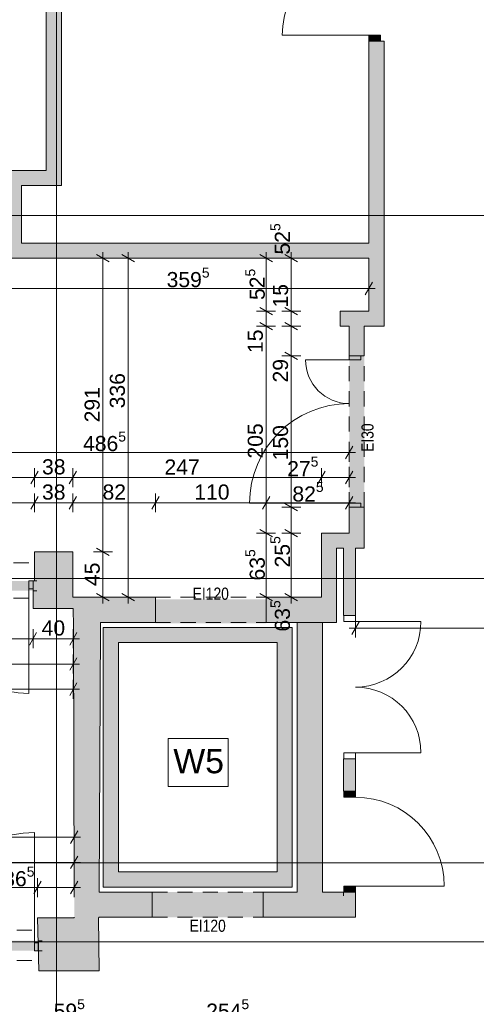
# Paper-space layout 'A-07 INWENTARYZACJA - PIĘTRO 4' of a CAD drawing. Header units: millimetres. Extents: x 0 to 500, y 0 to 350.
# Tile 3 of 13: x 179 to 224, y 122 to 219. Entities that reach past the tile are written whole.
import ezdxf
from ezdxf.xclip import XClip

# ---------------------------------------------------------------- set-up
doc = ezdxf.new("R2010")
doc.units = ezdxf.units.MM
doc.header["$MEASUREMENT"] = 0
doc.header["$XCLIPFRAME"] = 0
for name, pattern in [('ACAD_ISO03W100', [300, 120, -180]), ('DASHDOTX2', [1000, 500, -250, 0, -250]), ('Przer. długie kreski', [2.5, 1.5, -1]), ('PRZERYWANA_DU_A', [550, 350, -200])]:
    doc.linetypes.add(name, pattern=pattern)
for name, color, linetype, lineweight in [('A_linie przekroju_Nr_pióra__1', 7, 'Continuous', 20), ('A_opis pomieszczeń_Nr_pióra__1', 7, 'Continuous', 20), ('A_winda_Nr_pióra__1', 7, 'Continuous', 20), ('A_wymiary_Nr_pióra__1', 7, 'Continuous', 20), ('A_wymiary_Nr_pióra__2', 8, 'Continuous', 13), ('A_ściany_Nr_pióra__1', 7, 'Continuous', 20), ('Drzwi Archicad_Nr_pióra__1', 7, 'Continuous', 20)]:
    doc.layers.add(name, color=color, linetype=linetype, lineweight=lineweight)
for name, color, linetype, lineweight, true_color in [('A_osie_Nr_pióra__16', 7, 'Continuous', 5, 0x0f0f0f), ('A_ppoż_Nr_pióra__8', 7, 'Continuous', 13, 0x4c4c4c), ('A_ściany_Nr_pióra__10', 7, 'Continuous', 13, 0x4b4b4b)]:
    doc.layers.add(name, color=color, linetype=linetype, lineweight=lineweight, true_color=true_color)
for name, color, linetype in [('A_podrys', 7, 'Continuous'), ('A_ppoż', 7, 'Continuous'), ('A_winda', 7, 'Continuous'), ('A_ściany', 7, 'Continuous'), ('Drzwi Archicad', 7, 'Continuous')]:
    doc.layers.add(name, color=color, linetype=linetype)
doc.styles.add('STYL_AUTOMATYCZNY_1', font='arial.ttf')
doc.styles.add('STYL_AUTOMATYCZNY_2', font='ARIALN.TTF')
doc.styles.add('STYL_AUTOMATYCZNY_4', font='arial.ttf')

# ---------------------------------------------------------------- blocks, each defined once
blk = doc.blocks.new('Rysunek_1_1', base_point=(-1526.983, -281.1))
at = {"layer": 'A_ppoż', "linetype": 'Continuous', "lineweight": 0, "true_color": 0x121212}
for points in [[(211.369, 186.069), (211.369, 171.049), (212.869, 171.049), (212.869, 186.069)], [(179.989, 163.754), (165.565, 163.754), (165.565, 162.774), (179.989, 162.774)], [(203.139, 161.933), (192.139, 161.933), (192.139, 159.533), (203.139, 159.533)], [(202.829, 132.905), (191.829, 132.905), (191.829, 130.405), (202.829, 130.405)], [(165.889, 127.084), (180.539, 127.084), (180.539, 128.084), (165.889, 128.084)]]:
    blk.add_hatch(color=250, dxfattribs=at).paths.add_polyline_path(points)
at = {"layer": 'A_winda', "linetype": 'Continuous', "lineweight": 0, "true_color": 0xfdfdfd}
h = blk.add_hatch(color=7, dxfattribs=at)
h.paths.add_polyline_path([(186.969, 159.135), (186.969, 133.405), (205.719, 133.405), (205.719, 159.135)])
h.paths.add_polyline_path([(204.219, 157.635), (204.219, 134.905), (188.469, 134.905), (188.469, 157.635)], flags=0)
at = {"layer": 'A_ściany', "linetype": 'Continuous', "lineweight": 0, "true_color": 0x000000}
for points in [[(181.309, 252.665), (181.309, 204.429), (182.809, 202.929), (182.809, 252.665)], [(213.329, 190.489), (214.829, 188.989), (214.829, 217.259), (213.329, 217.259)], [(177.359, 202.929), (182.809, 202.929), (181.309, 204.429), (177.359, 204.429)], [(177.359, 202.929), (177.359, 195.739), (178.859, 197.239), (178.859, 202.929)], [(177.359, 195.739), (213.329, 195.739), (213.329, 197.239), (178.859, 197.239)], [(213.329, 190.489), (210.479, 190.489), (210.479, 188.989), (214.829, 188.989)], [(211.369, 188.989), (211.369, 186.069), (212.869, 186.069), (212.869, 188.989)], [(211.369, 168.489), (212.869, 168.489), (212.869, 171.049), (211.369, 171.049)], [(212.869, 168.489), (208.619, 168.489), (210.119, 166.989), (212.869, 166.989)], [(208.619, 168.489), (208.619, 162.135), (210.119, 159.635), (210.119, 166.989)], [(210.794, 166.989), (210.794, 160.325), (211.994, 160.325), (211.994, 166.989)], [(183.929, 166.629), (180.129, 166.629), (180.129, 163.759), (179.989, 163.759), (179.989, 161.014), (183.989, 161.014), (183.995, 159.239), (186.679, 159.246), (186.681, 159.635), (186.733, 159.635), (186.733, 162.135), (183.93, 162.135)], [(186.733, 162.135), (186.733, 159.635), (192.139, 159.635), (192.139, 162.135)], [(208.619, 162.135), (203.139, 162.135), (203.139, 159.635), (210.119, 159.635)], [(183.995, 159.239), (184.085, 130.354), (186.529, 130.354), (186.679, 159.246)], [(206.219, 159.635), (206.219, 132.905), (208.719, 132.905), (208.719, 159.635)], [(211.994, 146.125), (210.794, 146.125), (210.794, 142.905), (211.994, 142.905)], [(186.529, 130.405), (191.829, 130.405), (191.829, 132.905), (186.542, 132.905)], [(210.794, 132.905), (202.829, 132.905), (202.829, 130.405), (211.994, 130.405)], [(210.794, 132.905), (211.994, 130.405), (211.994, 132.905)], [(186.486, 130.354), (180.439, 130.354), (180.581, 125.091), (186.549, 125.091)]]:
    blk.add_hatch(color=18, dxfattribs=at).paths.add_polyline_path(points)
at = {"layer": 'Drzwi Archicad', "linetype": 'Continuous', "lineweight": 0, "true_color": 0xfdfdfd}
for points in [[(213.329, 217.259), (214.479, 217.259), (214.479, 217.859), (213.329, 217.859)], [(210.844, 142.905), (210.844, 142.305), (211.994, 142.305), (211.994, 142.905)], [(211.994, 132.905), (211.994, 133.505), (210.844, 133.505), (210.844, 132.905)]]:
    blk.add_hatch(color=7, dxfattribs=at).paths.add_polyline_path(points)
at = {"layer": 'A_linie przekroju_Nr_pióra__1', "color": 7, "linetype": 'ACAD_ISO03W100', "lineweight": 20}
blk.add_line((111.242, 135.807), (342.209, 135.807), dxfattribs=at)
at = {"layer": 'A_opis pomieszczeń_Nr_pióra__1', "color": 7, "linetype": 'Continuous', "lineweight": 20}
for p, q in [((199.352, 148.137), (193.416, 148.137)), ((193.416, 148.137), (193.416, 143.366)), ((199.352, 143.366), (199.352, 148.137)), ((193.416, 143.366), (199.352, 143.366))]:
    blk.add_line(p, q, dxfattribs=at)
at = {"layer": 'A_osie_Nr_pióra__16', "color": 250, "linetype": 'DASHDOTX2', "lineweight": 5, "true_color": 0x0f0f0f}
for p, q in [((182.314, 229.795), (182.314, 97.975)), ((342.209, 199.975), (118.01, 199.975)), ((342.209, 163.975), (118.01, 163.975)), ((342.209, 127.975), (118.01, 127.975))]:
    blk.add_line(p, q, dxfattribs=at)
at = {"layer": 'A_winda_Nr_pióra__1', "color": 7, "linetype": 'PRZERYWANA_DU_A', "lineweight": 20, "flags": 128}
for points in [[(186.969, 159.135), (205.719, 159.135), (205.719, 133.405), (186.969, 133.405)], [(204.219, 157.635), (204.219, 134.905), (188.469, 134.905), (188.469, 157.635)]]:
    blk.add_lwpolyline(points, close=True, dxfattribs=at)
at = {"layer": 'A_wymiary_Nr_pióra__1', "color": 7, "linetype": 'Continuous', "lineweight": 20}
for p, q in [((187.554, 195.378), (186.304, 196.1)), ((190.054, 195.378), (188.804, 196.1)), ((203.744, 195.378), (202.494, 196.1)), ((206.244, 195.378), (204.994, 196.1)), ((212.968, 192.114), (213.69, 193.364)), ((202.494, 190.85), (203.744, 190.128)), ((204.994, 190.85), (206.244, 190.128)), ((202.494, 189.35), (203.744, 188.628)), ((204.994, 189.35), (206.244, 188.628)), ((204.994, 186.43), (206.244, 185.708)), ((211.008, 175.864), (211.73, 177.114)), ((180.49, 174.614), (179.768, 173.364)), ((184.29, 174.614), (183.568, 173.364)), ((208.98, 174.614), (208.258, 173.364)), ((211.008, 173.364), (211.73, 174.614)), ((180.49, 172.114), (179.768, 170.864)), ((184.29, 172.114), (183.568, 170.864)), ((192.5, 172.114), (191.778, 170.864)), ((203.5, 172.114), (202.778, 170.864)), ((211.008, 170.864), (211.73, 172.114)), ((204.994, 171.41), (206.244, 170.688)), ((202.494, 168.85), (203.744, 168.128)), ((204.994, 168.85), (206.244, 168.128)), ((186.304, 166.99), (187.554, 166.268)), ((186.304, 162.496), (187.554, 161.774)), ((188.804, 162.496), (190.054, 161.774)), ((202.494, 162.496), (203.744, 161.774)), ((204.994, 162.496), (206.244, 161.774)), ((212.355, 159.7), (211.633, 158.45)), ((180.35, 158.639), (179.628, 157.389)), ((183.628, 157.389), (184.35, 158.639)), ((183.628, 154.889), (184.35, 156.139)), ((183.628, 152.389), (184.35, 153.639)), ((183.724, 137.729), (184.446, 138.979)), ((183.724, 135.229), (184.446, 136.479)), ((180.8, 133.979), (180.078, 132.729)), ((183.724, 132.729), (184.446, 133.979))]:
    blk.add_line(p, q, dxfattribs=at)
at = {"layer": 'A_wymiary_Nr_pióra__2', "color": 8, "linetype": 'Continuous', "lineweight": 13}
for p, q in [((186.929, 195.739), (186.929, 196.35)), ((189.429, 195.739), (189.429, 196.35)), ((203.119, 195.739), (203.119, 196.35)), ((205.619, 195.739), (205.619, 196.35)), ((187.867, 195.739), (185.992, 195.739)), ((186.929, 166.629), (186.929, 195.739)), ((190.367, 195.739), (188.492, 195.739)), ((189.429, 162.135), (189.429, 195.739)), ((204.057, 195.739), (202.182, 195.739)), ((203.119, 190.489), (203.119, 195.739)), ((206.557, 195.739), (204.682, 195.739)), ((205.619, 190.489), (205.619, 195.739)), ((213.329, 191.801), (213.329, 193.676)), ((177.359, 192.739), (213.329, 192.739)), ((213.329, 192.739), (213.941, 192.739)), ((204.057, 190.489), (202.182, 190.489)), ((203.119, 188.989), (203.119, 190.489)), ((206.557, 190.489), (204.682, 190.489)), ((205.619, 188.989), (205.619, 190.489)), ((204.057, 188.989), (202.182, 188.989)), ((203.119, 168.489), (203.119, 188.989)), ((206.557, 188.989), (204.682, 188.989)), ((205.619, 186.069), (205.619, 188.989)), ((206.557, 186.069), (204.682, 186.069)), ((205.619, 171.049), (205.619, 186.069)), ((211.369, 175.551), (211.369, 177.426)), ((162.729, 176.489), (211.369, 176.489)), ((211.369, 176.489), (211.981, 176.489)), ((180.129, 173.051), (180.129, 174.926)), ((183.929, 173.051), (183.929, 174.926)), ((208.619, 173.051), (208.619, 174.926)), ((211.369, 173.051), (211.369, 174.926)), ((162.729, 173.989), (180.129, 173.989)), ((180.129, 173.989), (183.929, 173.989)), ((183.929, 173.989), (208.619, 173.989)), ((208.619, 173.989), (211.369, 173.989)), ((211.369, 173.989), (211.981, 173.989)), ((180.129, 170.551), (180.129, 172.426)), ((183.929, 170.551), (183.929, 172.426)), ((192.139, 170.551), (192.139, 172.426)), ((203.139, 170.551), (203.139, 172.426)), ((211.369, 170.551), (211.369, 172.426)), ((165.565, 171.489), (180.129, 171.489)), ((180.129, 171.489), (183.929, 171.489)), ((183.929, 171.489), (192.139, 171.489)), ((192.139, 171.489), (203.139, 171.489)), ((203.139, 171.489), (211.369, 171.489)), ((206.557, 171.049), (204.682, 171.049)), ((205.619, 168.489), (205.619, 171.049)), ((211.369, 171.489), (211.981, 171.489)), ((204.057, 168.489), (202.182, 168.489)), ((203.119, 162.135), (203.119, 168.489)), ((206.557, 168.489), (204.682, 168.489)), ((205.619, 162.135), (205.619, 168.489)), ((187.867, 166.629), (185.992, 166.629)), ((186.929, 162.135), (186.929, 166.629)), ((187.867, 162.135), (185.992, 162.135)), ((186.929, 161.524), (186.929, 162.135)), ((190.367, 162.135), (188.492, 162.135)), ((189.429, 161.524), (189.429, 162.135)), ((204.057, 162.135), (202.182, 162.135)), ((203.119, 161.524), (203.119, 162.135)), ((206.557, 162.135), (204.682, 162.135)), ((205.619, 161.524), (205.619, 162.135)), ((211.994, 158.137), (211.994, 160.012)), ((179.989, 157.077), (179.989, 158.952)), ((183.989, 157.077), (183.989, 158.952)), ((211.383, 159.075), (211.994, 159.075)), ((211.994, 159.075), (246.314, 159.075)), ((165.559, 158.014), (179.989, 158.014)), ((179.989, 158.014), (183.989, 158.014)), ((183.989, 158.014), (184.601, 158.014)), ((183.989, 154.577), (183.989, 156.452)), ((164.189, 155.514), (183.989, 155.514)), ((183.989, 155.514), (184.601, 155.514)), ((183.989, 152.077), (183.989, 153.952)), ((118.489, 153.014), (183.989, 153.014)), ((183.989, 153.014), (184.601, 153.014)), ((184.085, 137.417), (184.085, 139.292)), ((118.489, 138.354), (184.085, 138.354)), ((184.085, 138.354), (184.696, 138.354)), ((184.085, 134.917), (184.085, 136.792)), ((164.589, 135.854), (184.085, 135.854)), ((184.085, 135.854), (184.696, 135.854)), ((180.439, 132.417), (180.439, 134.292)), ((184.085, 132.417), (184.085, 134.292)), ((165.889, 133.354), (180.439, 133.354)), ((180.439, 133.354), (184.085, 133.354)), ((184.085, 133.354), (184.696, 133.354))]:
    blk.add_line(p, q, dxfattribs=at)
at = {"layer": 'A_ściany_Nr_pióra__1', "color": 7, "linetype": 'Continuous', "lineweight": 20}
for p, q in [((213.329, 217.259), (213.329, 216.789)), ((213.329, 217.259), (214.479, 217.259)), ((214.479, 217.259), (214.829, 217.259)), ((214.829, 217.259), (214.829, 216.889)), ((211.369, 186.069), (211.369, 186.439)), ((212.869, 186.069), (212.869, 186.439)), ((211.369, 186.069), (212.519, 186.069)), ((212.519, 186.069), (212.869, 186.069)), ((211.369, 171.049), (211.369, 170.679)), ((211.369, 171.049), (212.519, 171.049)), ((212.519, 171.049), (212.869, 171.049)), ((212.869, 171.049), (212.869, 170.679)), ((179.989, 163.754), (180.359, 163.754)), ((179.989, 163.754), (179.989, 162.954)), ((179.989, 162.954), (179.989, 162.754)), ((179.989, 162.754), (180.359, 162.754)), ((192.139, 162.135), (192.139, 159.635)), ((203.139, 162.135), (203.139, 159.635)), ((210.794, 160.325), (210.794, 160.695)), ((210.844, 160.325), (210.794, 160.325)), ((211.994, 160.325), (210.844, 160.325)), ((211.994, 160.325), (211.994, 160.695)), ((210.794, 146.125), (210.794, 145.755)), ((210.844, 146.125), (210.794, 146.125)), ((211.994, 146.125), (210.844, 146.125)), ((211.994, 146.125), (211.994, 145.755)), ((210.794, 142.905), (210.794, 143.275)), ((210.844, 142.905), (210.794, 142.905)), ((211.994, 142.905), (210.844, 142.905)), ((211.994, 142.905), (211.994, 143.375)), ((191.829, 132.905), (191.829, 130.405)), ((202.829, 132.905), (202.829, 130.405)), ((210.794, 132.905), (210.794, 132.535)), ((210.844, 132.905), (210.794, 132.905)), ((211.994, 132.905), (210.844, 132.905)), ((211.994, 132.905), (211.994, 132.435)), ((180.539, 128.084), (180.909, 128.084)), ((180.539, 127.884), (180.539, 128.084)), ((180.539, 127.084), (180.539, 127.884)), ((180.539, 127.084), (180.909, 127.084))]:
    blk.add_line(p, q, dxfattribs=at)
at = {"layer": 'A_ściany_Nr_pióra__1', "color": 7, "linetype": 'Continuous', "lineweight": 20, "flags": 128}
for points in [[(181.309, 252.665), (181.309, 204.429)], [(182.809, 202.929), (182.809, 252.665)], [(213.329, 217.259), (213.329, 197.239)], [(214.829, 188.989), (214.829, 217.259)], [(181.309, 204.429), (177.359, 204.429)], [(178.859, 202.929), (182.809, 202.929)], [(178.859, 197.239), (178.859, 202.929)], [(213.329, 197.239), (178.859, 197.239)], [(177.359, 195.739), (213.329, 195.739)], [(213.329, 195.739), (213.329, 190.489)], [(213.329, 190.489), (210.479, 190.489)], [(210.479, 190.489), (210.479, 188.989)], [(210.479, 188.989), (211.369, 188.989)], [(211.369, 188.989), (211.369, 186.069)], [(212.869, 188.989), (214.829, 188.989)], [(212.869, 186.069), (212.869, 188.989)], [(211.369, 171.049), (211.369, 168.489)], [(212.869, 168.489), (212.869, 171.049)], [(211.369, 168.489), (208.619, 168.489)], [(208.619, 168.489), (208.619, 162.135)], [(212.869, 166.989), (212.869, 168.489)], [(210.119, 166.989), (210.794, 166.989)], [(210.119, 159.635), (210.119, 166.989)], [(210.794, 166.989), (210.794, 160.325)], [(211.994, 166.989), (212.869, 166.989)], [(211.994, 160.325), (211.994, 166.989)], [(183.929, 166.629), (180.129, 166.629)], [(180.129, 166.629), (180.129, 163.759)], [(183.93, 162.135), (183.929, 166.629)], [(180.129, 163.759), (179.989, 163.759)], [(179.989, 162.754), (179.989, 161.014)], [(186.733, 162.135), (183.93, 162.135)], [(192.139, 162.135), (186.733, 162.135)], [(208.619, 162.135), (203.139, 162.135)], [(179.989, 161.014), (183.989, 161.014)], [(183.989, 161.014), (183.995, 159.239)], [(183.995, 159.239), (184.077, 132.905)], [(186.542, 132.905), (186.679, 159.246)], [(186.679, 159.246), (186.681, 159.635)], [(186.681, 159.635), (186.733, 159.635)], [(186.733, 159.635), (192.139, 159.635)], [(203.139, 159.635), (210.119, 159.635)], [(206.219, 159.635), (206.219, 132.905)], [(208.719, 159.635), (206.219, 159.635)], [(208.719, 132.905), (208.719, 159.635)], [(210.794, 146.125), (210.794, 142.905)], [(211.994, 142.905), (211.994, 146.125)], [(191.829, 132.905), (186.542, 132.905)], [(206.219, 132.905), (202.829, 132.905)], [(210.794, 132.905), (208.719, 132.905)], [(211.994, 130.405), (211.994, 132.905)], [(184.085, 130.354), (180.439, 130.354)], [(180.439, 130.354), (180.581, 125.091)], [(184.085, 130.405), (184.085, 130.354)], [(186.549, 125.091), (186.486, 130.354)], [(186.486, 130.354), (186.529, 130.354)], [(186.529, 130.405), (191.829, 130.405)], [(186.529, 130.354), (186.529, 130.405)], [(202.829, 130.405), (211.994, 130.405)], [(180.581, 125.091), (186.549, 125.091)]]:
    blk.add_lwpolyline(points, dxfattribs=at)
at = {"layer": 'A_ściany_Nr_pióra__10', "color": 251, "linetype": 'Przer. długie kreski', "lineweight": 13, "true_color": 0x4b4b4b}
for p, q in [((211.369, 171.049), (211.369, 186.069)), ((212.869, 171.049), (212.869, 186.069)), ((165.559, 165.554), (180.129, 165.554)), ((165.559, 162.054), (180.032, 162.054)), ((192.139, 162.135), (203.139, 162.135)), ((192.139, 159.635), (203.139, 159.635)), ((191.829, 132.905), (202.829, 132.905)), ((191.829, 130.405), (202.829, 130.405)), ((165.889, 129.124), (180.439, 129.124)), ((165.889, 126.124), (180.539, 126.124))]:
    blk.add_line(p, q, dxfattribs=at)
at = {"layer": 'Drzwi Archicad_Nr_pióra__1', "color": 7, "linetype": 'Continuous', "lineweight": 20}
for p, q in [((213.329, 217.859), (204.729, 217.859)), ((213.329, 217.259), (213.329, 217.859)), ((213.329, 217.859), (214.479, 217.859)), ((214.479, 217.859), (214.479, 217.259)), ((214.479, 217.259), (213.329, 217.259)), ((213.329, 217.259), (214.479, 217.259)), ((213.329, 217.259), (214.479, 217.259)), ((213.329, 217.259), (213.329, 216.789)), ((213.329, 217.259), (213.329, 216.789)), ((214.479, 217.259), (214.829, 217.259)), ((214.479, 217.259), (214.829, 217.259)), ((214.829, 217.259), (214.829, 216.889)), ((214.829, 217.259), (214.829, 216.889)), ((211.369, 186.069), (211.369, 186.439)), ((211.369, 186.069), (211.369, 186.439)), ((212.869, 186.069), (212.869, 186.439)), ((212.869, 186.069), (212.869, 186.439)), ((211.369, 185.669), (207.029, 185.669)), ((211.369, 185.669), (211.369, 186.069)), ((211.369, 186.069), (212.519, 186.069)), ((211.369, 186.069), (212.519, 186.069)), ((211.369, 186.069), (212.519, 186.069)), ((212.519, 185.669), (211.369, 185.669)), ((212.519, 186.069), (212.519, 185.669)), ((212.519, 186.069), (212.869, 186.069)), ((212.519, 186.069), (212.869, 186.069)), ((211.369, 171.449), (201.489, 171.449)), ((211.369, 171.049), (211.369, 171.449)), ((211.369, 171.449), (212.519, 171.449)), ((212.519, 171.049), (211.369, 171.049)), ((211.369, 171.049), (212.519, 171.049)), ((211.369, 171.049), (212.519, 171.049)), ((211.369, 171.049), (211.369, 170.679)), ((211.369, 171.049), (211.369, 170.679)), ((212.519, 171.449), (212.519, 171.049)), ((212.519, 171.049), (212.869, 171.049)), ((212.519, 171.049), (212.869, 171.049)), ((212.869, 171.049), (212.869, 170.679)), ((212.869, 171.049), (212.869, 170.679)), ((179.589, 162.954), (179.589, 163.754)), ((179.589, 163.754), (179.989, 163.754)), ((179.989, 163.754), (179.989, 162.954)), ((179.989, 163.754), (179.989, 162.954)), ((179.989, 163.754), (179.989, 162.954)), ((179.989, 163.754), (180.359, 163.754)), ((179.989, 163.754), (180.359, 163.754)), ((179.989, 162.954), (179.589, 162.954)), ((179.589, 162.954), (179.589, 152.604)), ((179.989, 162.954), (179.989, 162.754)), ((179.989, 162.954), (179.989, 162.754)), ((179.989, 162.754), (180.359, 162.754)), ((179.989, 162.754), (180.359, 162.754)), ((192.139, 162.135), (192.139, 159.635)), ((203.139, 162.135), (203.139, 159.635)), ((210.794, 160.325), (210.794, 160.695)), ((210.794, 160.325), (210.794, 160.695)), ((210.844, 160.325), (210.794, 160.325)), ((210.844, 160.325), (210.794, 160.325)), ((210.844, 159.725), (210.844, 160.325)), ((210.844, 160.325), (211.994, 160.325)), ((211.994, 160.325), (210.844, 160.325)), ((211.994, 160.325), (210.844, 160.325)), ((211.994, 160.325), (211.994, 160.695)), ((211.994, 160.325), (211.994, 160.695)), ((211.994, 160.325), (211.994, 159.725)), ((211.994, 159.725), (210.844, 159.725)), ((211.994, 159.725), (218.494, 159.725)), ((210.844, 146.125), (210.844, 146.725)), ((210.844, 146.725), (211.994, 146.725)), ((211.994, 146.725), (211.994, 146.125)), ((211.994, 146.725), (218.494, 146.725)), ((210.844, 146.125), (210.794, 146.125)), ((210.844, 146.125), (210.794, 146.125)), ((210.794, 146.125), (210.794, 145.755)), ((210.794, 146.125), (210.794, 145.755)), ((211.994, 146.125), (210.844, 146.125)), ((211.994, 146.125), (210.844, 146.125)), ((211.994, 146.125), (210.844, 146.125)), ((211.994, 146.125), (211.994, 145.755)), ((211.994, 146.125), (211.994, 145.755)), ((210.794, 142.905), (210.794, 143.275)), ((210.794, 142.905), (210.794, 143.275)), ((210.844, 142.905), (210.794, 142.905)), ((210.844, 142.905), (210.794, 142.905)), ((210.844, 142.905), (210.844, 142.305)), ((211.994, 142.905), (210.844, 142.905)), ((211.994, 142.905), (210.844, 142.905)), ((211.994, 142.905), (210.844, 142.905)), ((211.994, 142.905), (211.994, 143.375)), ((211.994, 142.905), (211.994, 143.375)), ((211.994, 142.305), (211.994, 142.905)), ((210.844, 142.305), (211.994, 142.305)), ((180.139, 127.884), (180.139, 138.814)), ((191.829, 132.905), (191.829, 130.405)), ((202.829, 132.905), (202.829, 130.405)), ((210.844, 132.905), (210.794, 132.905)), ((210.844, 132.905), (210.794, 132.905)), ((210.794, 132.905), (210.794, 132.535)), ((210.794, 132.905), (210.794, 132.535)), ((211.994, 133.505), (210.844, 133.505)), ((210.844, 133.505), (210.844, 132.905)), ((210.844, 132.905), (211.994, 132.905)), ((211.994, 132.905), (210.844, 132.905)), ((211.994, 132.905), (210.844, 132.905)), ((211.994, 132.905), (211.994, 133.505)), ((211.994, 133.505), (220.794, 133.505)), ((211.994, 132.905), (211.994, 132.435)), ((211.994, 132.905), (211.994, 132.435)), ((180.539, 127.884), (180.139, 127.884)), ((180.139, 127.884), (180.139, 127.084)), ((180.539, 127.884), (180.539, 128.084)), ((180.539, 127.884), (180.539, 128.084)), ((180.539, 128.084), (180.909, 128.084)), ((180.539, 128.084), (180.909, 128.084)), ((180.539, 127.084), (180.539, 127.884)), ((180.539, 127.084), (180.539, 127.884)), ((180.539, 127.084), (180.539, 127.884)), ((180.139, 127.084), (180.539, 127.084)), ((180.539, 127.084), (180.909, 127.084)), ((180.539, 127.084), (180.909, 127.084))]:
    blk.add_line(p, q, dxfattribs=at)
for centre, radius, start, end in [((213.329, 217.859), 8.6, 90, 180), ((211.369, 185.669), 4.34, 180, 270), ((211.369, 171.449), 9.88, 90, 180), ((179.589, 162.954), 10.35, 180, 270), ((211.994, 159.725), 6.5, 270, 0), ((211.994, 146.725), 6.5, 0, 90), ((211.994, 133.505), 8.8, 0, 90), ((180.139, 127.884), 10.93, 90, 180)]:
    blk.add_arc(centre, radius, start, end, dxfattribs=at)
at = {"layer": 'A_opis pomieszczeń_Nr_pióra__1', "color": 7, "linetype": 'Continuous', "lineweight": 20, "insert": (193.916, 145.868), "char_height": 2.3999, "attachment_point": 4, "style": 'STYL_AUTOMATYCZNY_1'}
blk.add_mtext('\\A1;{\\pql;\\fArial|b0|i0|c238|p0;\\W1.000000;W5}', dxfattribs=at)
at = {"layer": 'A_ppoż_Nr_pióra__8', "color": 251, "linetype": 'Continuous', "lineweight": 13, "true_color": 0x4c4c4c, "insert": (213.194, 177.951), "char_height": 1.2, "attachment_point": 5, "rotation": 90, "style": 'STYL_AUTOMATYCZNY_2'}
blk.add_mtext('\\A1;{\\pqc;\\fArial Narrow|b0|i0|c238|p0;\\W1.000000;EI30}', dxfattribs=at)
at = {"layer": 'A_ppoż_Nr_pióra__8', "color": 251, "linetype": 'Continuous', "lineweight": 13, "true_color": 0x4c4c4c, "char_height": 1.2, "attachment_point": 5, "style": 'STYL_AUTOMATYCZNY_2'}
for insert in [(197.633, 162.477), (197.323, 129.56)]:
    blk.add_mtext('\\A1;{\\pqc;\\fArial Narrow|b0|i0|c238|p0;\\W1.000000;EI120}', dxfattribs=dict(at, insert=insert))
at = {"layer": 'A_wymiary_Nr_pióra__1', "color": 7, "linetype": 'Continuous', "lineweight": 20, "char_height": 1.5, "attachment_point": 7, "rotation": 90, "style": 'STYL_AUTOMATYCZNY_1'}
for s, insert in [('\\A1;{\\pql;\\fArial|b0|i0|c238|p0;\\W1.000000;52\\fArial|b0|i0|c238|p0;\\W1.000000;\\A1{\\H.66x;\\S5^  ;}}', (205.927, 196.1)), ('\\A1;{\\pql;\\fArial|b0|i0|c238|p0;\\W1.000000;52\\fArial|b0|i0|c238|p0;\\W1.000000;\\A1{\\H.66x;\\S5^  ;}}', (203.427, 191.592)), ('\\A1;{\\pql;\\fArial|b0|i0|c238|p0;\\W1.000000;25\\fArial|b0|i0|c238|p0;\\W1.000000;\\A1{\\H.66x;\\S5^  ;}}', (205.927, 165.084)), ('\\A1;{\\pql;\\fArial|b0|i0|c238|p0;\\W1.000000;63\\fArial|b0|i0|c238|p0;\\W1.000000;\\A1{\\H.66x;\\S5^  ;}}', (203.428, 163.79)), ('\\A1;{\\pql;\\fArial|b0|i0|c238|p0;\\W1.000000;63\\fArial|b0|i0|c238|p0;\\W1.000000;\\A1{\\H.66x;\\S5^  ;}}', (205.928, 158.73))]:
    blk.add_mtext(s, dxfattribs=dict(at, insert=insert))
at = {"layer": 'A_wymiary_Nr_pióra__1', "color": 7, "linetype": 'Continuous', "lineweight": 20, "char_height": 1.5, "attachment_point": 7, "style": 'STYL_AUTOMATYCZNY_1'}
for s, insert in [('\\A1;{\\pql;\\fArial|b0|i0|c238|p0;\\W1.000000;359\\fArial|b0|i0|c238|p0;\\W1.000000;\\A1{\\H.66x;\\S5^  ;}}', (193.251, 192.43)), ('\\A1;{\\pql;\\fArial|b0|i0|c238|p0;\\W1.000000;486\\fArial|b0|i0|c238|p0;\\W1.000000;\\A1{\\H.66x;\\S5^  ;}}', (184.956, 176.181)), ('\\A1;{\\pql;\\fArial|b0|i0|c238|p0;\\W1.000000;27\\fArial|b0|i0|c238|p0;\\W1.000000;\\A1{\\H.66x;\\S5^  ;}}', (205.215, 173.69)), ('\\A1;{\\pql;\\fArial|b0|i0|c238|p0;\\W1.000000;82\\fArial|b0|i0|c238|p0;\\W1.000000;\\A1{\\H.66x;\\S5^  ;}}', (205.733, 171.181)), ('\\A1;{\\pql;\\fArial|b0|i0|c238|p0;\\W1.000000;36\\fArial|b0|i0|c238|p0;\\W1.000000;\\A1{\\H.66x;\\S5^  ;}}', (177.035, 133.045)), ('\\A1;{\\pql;\\fArial|b0|i0|c238|p0;\\W1.000000;59\\fArial|b0|i0|c238|p0;\\W1.000000;\\A1{\\H.66x;\\S5^  ;}}', (182.043, 119.917)), ('\\A1;{\\pql;\\fArial|b0|i0|c238|p0;\\W1.000000;254\\fArial|b0|i0|c238|p0;\\W1.000000;\\A1{\\H.66x;\\S5^  ;}}', (197.178, 119.917))]:
    blk.add_mtext(s, dxfattribs=dict(at, insert=insert))
at = {"layer": 'A_wymiary_Nr_pióra__1', "color": 7, "linetype": 'Continuous', "lineweight": 20, "char_height": 1.5, "attachment_point": 7, "rotation": 90, "style": 'STYL_AUTOMATYCZNY_4'}
for s, insert, width in [('\\A1;{\\pql;\\fArial|b0|i0|c238|p0;\\W1.000000;15}', (205.319, 190.85), 2.28817), ('\\A1;{\\pql;\\fArial|b0|i0|c238|p0;\\W1.000000;15}', (202.819, 186.339), 2.28817), ('\\A1;{\\pql;\\fArial|b0|i0|c238|p0;\\W1.000000;29}', (205.319, 183.419), 2.28817), ('\\A1;{\\pql;\\fArial|b0|i0|c238|p0;\\W1.000000;336}', (189.129, 180.855), 3.43226), ('\\A1;{\\pql;\\fArial|b0|i0|c238|p0;\\W1.000000;291}', (186.629, 179.468), 3.43226), ('\\A1;{\\pql;\\fArial|b0|i0|c238|p0;\\W1.000000;205}', (202.819, 175.879), 3.43226), ('\\A1;{\\pql;\\fArial|b0|i0|c238|p0;\\W1.000000;150}', (205.319, 175.699), 3.43226), ('\\A1;{\\pql;\\fArial|b0|i0|c238|p0;\\W1.000000;45}', (186.629, 163.238), 2.28817)]:
    blk.add_mtext(s, dxfattribs=dict(at, insert=insert, width=width))
at = {"layer": 'A_wymiary_Nr_pióra__1', "color": 7, "linetype": 'Continuous', "lineweight": 20, "char_height": 1.5, "attachment_point": 7, "style": 'STYL_AUTOMATYCZNY_4'}
for s, insert, width in [('\\A1;{\\pql;\\fArial|b0|i0|c238|p0;\\W1.000000;38}', (180.885, 174.289), 2.28817), ('\\A1;{\\pql;\\fArial|b0|i0|c238|p0;\\W1.000000;247}', (193.036, 174.289), 3.43226), ('\\A1;{\\pql;\\fArial|b0|i0|c238|p0;\\W1.000000;38}', (180.885, 171.789), 2.28817), ('\\A1;{\\pql;\\fArial|b0|i0|c238|p0;\\W1.000000;82}', (186.89, 171.789), 2.28817), ('\\A1;{\\pql;\\fArial|b0|i0|c238|p0;\\W1.000000;110}', (195.999, 171.789), 3.27958), ('\\A1;{\\pql;\\fArial|b0|i0|c238|p0;\\W1.000000;40}', (180.845, 158.314), 2.28817)]:
    blk.add_mtext(s, dxfattribs=dict(at, insert=insert, width=width))

psp = doc.layouts.new('A-07 INWENTARYZACJA - PIĘTRO 4')

# ---------------------------------------------------------------- block references
at = {"layer": 'A_podrys', "color": 37, "linetype": 'Continuous', "lineweight": 5, "true_color": 0x656532}
ref = psp.add_blockref('Rysunek_1_1', (-1526.983, -281.1), dxfattribs=at)
XClip(ref).set_block_clipping_path([(91.7585396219, 97.9747949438), (342.2085108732, 306.7847949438)])

doc.saveas('drawing.dxf')
